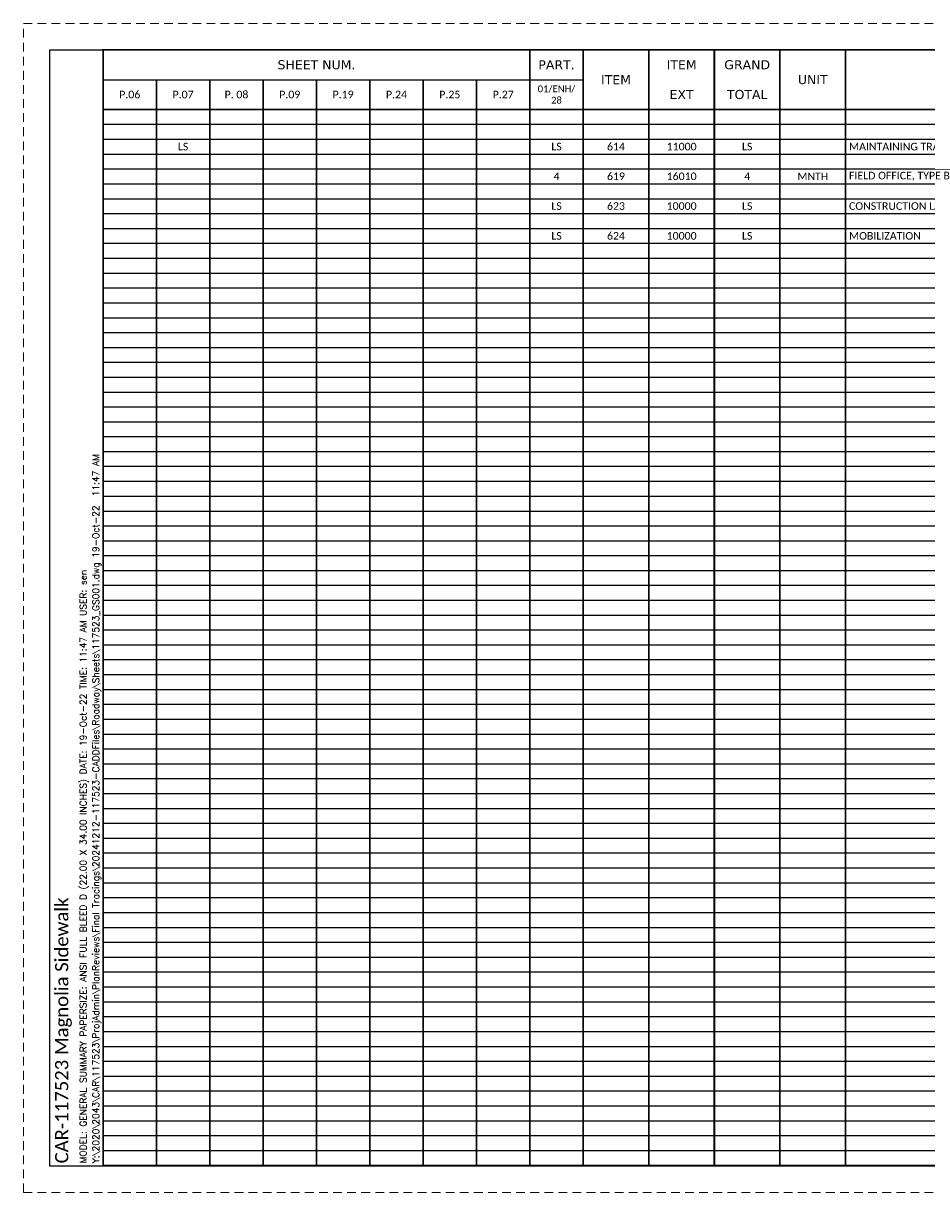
# Paper-space layout 'Layout1' of a CAD drawing. Header units: feet. Extents: x -0.2 to 33.8, y -0.8 to 21.2.
# Tile 1 of 2: x -0.2 to 16.8, y -0.8 to 21.2. Entities that reach past the tile are written whole.
import ezdxf
from ezdxf.enums import TextEntityAlignment as Align

# ---------------------------------------------------------------- set-up
doc = ezdxf.new("R2010")
doc.units = ezdxf.units.FT
doc.header["$MEASUREMENT"] = 0
doc.linetypes.add('OhDOT_USTN3', pattern=[0.22, 0.165, -0.055])
doc.layers.add('SH_Border', color=7, linetype='Continuous')
doc.layers.add('SH_Data', color=7, linetype='Continuous')
doc.layers.add('SH_Cut_Line', color=7, linetype='OhDOT_USTN3', lineweight=0, plot=False)
doc.styles.add('DwgStamp', font='romans.shx')
doc.styles.add('Font 70-Main Title', font='calibri.ttf', dxfattribs={"width": 1.15, "height": 0.25})
doc.styles.add('Straight Sub-Title (0.17) Font 30', font='calibri.ttf', dxfattribs={"height": 0.17})
doc.styles.add('Straight-Normal', font='calibri.ttf', dxfattribs={"height": 0.14})
doc.styles.add('Straight-Sub Title', font='calibri.ttf', dxfattribs={"height": 0.17})

# ---------------------------------------------------------------- blocks, each defined once
blk = doc.blocks.new('BLKWO_NEW')
at = {"layer": 'SH_Border', "linetype": 'Continuous', "flags": 128}
blk.add_lwpolyline([(0.5, 21.5), (33.5, 21.5), (33.5, 0.5), (0.5, 0.5), (0.5, 21.5)], close=True, dxfattribs=at)
blk.add_lwpolyline([(1.5, 0.5), (1.5, 21.5)], dxfattribs=at)
at = {"layer": 'SH_Cut_Line', "color": 7, "linetype": 'OhDOT_USTN3', "flags": 128}
blk.add_lwpolyline([(0, 0), (34, 0), (34, 22), (0, 22), (0, 0)], close=True, dxfattribs=at)
at = {"layer": 'SH_Data', "style": 'Font 70-Main Title', "width": 1.15, "flags": 8}
blk.add_attdef('TITLEAREA2T', text='', height=0.25, rotation=90, dxfattribs=at).set_placement((32.75, 13), align=Align.MIDDLE_CENTER)
at = {"layer": 'SH_Data', "style": 'Straight-Sub Title'}
for tag, p in [('XXX', (32.75, 2)), ('XXX', (32.75, 1.5)), ('XXXXXX', (32.75, 1))]:
    blk.add_attdef(tag, text='', height=0.17, dxfattribs=at).set_placement(p, align=Align.BOTTOM_CENTER)
at = {"layer": 'SH_Data', "style": 'Straight Sub-Title (0.17) Font 30', "flags": 8}
blk.add_attdef('PROJECT', text='', height=0.25, rotation=90, dxfattribs=at).set_placement((0.721, 0.55), align=Align.MIDDLE_LEFT)
at = {"layer": 'SH_Data', "style": 'Straight-Normal'}
for tag, p in [('SHEETNO', (32.375, 0.551)), ('SHEETTOTAL', (33.125, 0.549))]:
    blk.add_attdef(tag, text='', height=0.14, dxfattribs=at).set_placement(p, align=Align.CENTER)
blk = doc.blocks.new('*A861')
at = {"color": 7, "linetype": 'Continuous', "ltscale": 0.083333, "const_width": 0.0208}
for points in [[(19.292, -13.281), (19.292, 0), (0, 0), (0, -13.281)], [(5.083, 0), (5.083, -13.281)], [(5.719, 0), (5.719, -13.281)], [(6.5, 0), (6.5, -13.281)], [(7.281, 0), (7.281, -13.281)], [(8.062, 0), (8.062, -13.281)], [(8.844, 0), (8.844, -13.281)], [(18.656, 0), (18.656, -13.281)], [(0.635, -0.354), (0.635, -13.281)], [(1.271, -0.354), (1.271, -13.281)], [(1.906, -0.354), (1.906, -13.281)], [(2.542, -0.354), (2.542, -13.281)], [(3.177, -0.354), (3.177, -13.281)], [(3.812, -0.354), (3.812, -13.281)], [(4.448, -0.354), (4.448, -13.281)], [(0, -0.708), (19.292, -0.708)]]:
    blk.add_lwpolyline(points, dxfattribs=at)
at = {"color": 7, "linetype": 'Continuous', "ltscale": 0.083333}
for points in [[(0, -0.354), (5.719, -0.354)], [(0, -0.885), (19.292, -0.885)], [(0, -1.062), (19.292, -1.062)], [(0, -1.24), (19.292, -1.24)], [(0, -1.417), (19.292, -1.417)], [(0, -1.594), (19.292, -1.594)], [(0, -1.771), (19.292, -1.771)], [(0, -1.948), (19.292, -1.948)], [(0, -2.125), (19.292, -2.125)], [(0, -2.302), (19.292, -2.302)], [(0, -2.479), (19.292, -2.479)], [(0, -2.656), (19.292, -2.656)], [(0, -2.833), (19.292, -2.833)], [(0, -3.01), (19.292, -3.01)], [(0, -3.188), (19.292, -3.188)], [(0, -3.365), (19.292, -3.365)], [(0, -3.542), (19.292, -3.542)], [(0, -3.719), (19.292, -3.719)], [(0, -3.896), (19.292, -3.896)], [(0, -4.073), (19.292, -4.073)], [(0, -4.25), (19.292, -4.25)], [(0, -4.427), (19.292, -4.427)], [(0, -4.604), (19.292, -4.604)], [(0, -4.781), (19.292, -4.781)], [(0, -4.958), (19.292, -4.958)], [(0, -5.135), (19.292, -5.135)], [(0, -5.312), (19.292, -5.312)], [(0, -5.49), (19.292, -5.49)], [(0, -5.667), (19.292, -5.667)], [(0, -5.844), (19.292, -5.844)], [(0, -6.021), (19.292, -6.021)], [(0, -6.198), (19.292, -6.198)], [(0, -6.375), (19.292, -6.375)], [(0, -6.552), (19.292, -6.552)], [(0, -6.729), (19.292, -6.729)], [(0, -6.906), (19.292, -6.906)], [(0, -7.083), (19.292, -7.083)], [(0, -7.26), (19.292, -7.26)], [(0, -7.438), (19.292, -7.438)], [(0, -7.615), (19.292, -7.615)], [(0, -7.792), (19.292, -7.792)], [(0, -7.969), (19.292, -7.969)], [(0, -8.146), (19.292, -8.146)], [(0, -8.323), (19.292, -8.323)], [(0, -8.5), (19.292, -8.5)], [(0, -8.677), (19.292, -8.677)], [(0, -8.854), (19.292, -8.854)], [(0, -9.031), (19.292, -9.031)], [(0, -9.208), (19.292, -9.208)], [(0, -9.385), (19.292, -9.385)], [(0, -9.562), (19.292, -9.562)], [(0, -9.74), (19.292, -9.74)], [(0, -9.917), (19.292, -9.917)], [(0, -10.094), (19.292, -10.094)], [(0, -10.271), (19.292, -10.271)], [(0, -10.448), (19.292, -10.448)], [(0, -10.625), (19.292, -10.625)], [(0, -10.802), (19.292, -10.802)], [(0, -10.979), (19.292, -10.979)], [(0, -11.156), (19.292, -11.156)], [(0, -11.333), (19.292, -11.333)], [(0, -11.51), (19.292, -11.51)], [(0, -11.688), (19.292, -11.688)], [(0, -11.865), (19.292, -11.865)], [(0, -12.042), (19.292, -12.042)], [(0, -12.219), (19.292, -12.219)], [(0, -12.396), (19.292, -12.396)], [(0, -12.573), (19.292, -12.573)], [(0, -12.75), (19.292, -12.75)], [(0, -12.927), (19.292, -12.927)], [(0, -13.104), (19.292, -13.104)], [(0, -13.281), (19.292, -13.281)]]:
    blk.add_lwpolyline(points, dxfattribs=at)
at = {"color": 7, "attachment_point": 5, "style": 'Font 70-Main Title'}
for s, insert, char_height, width in [('\\fVerdana|b0|i0|c0|p34;SHEET NUM.', (2.542, -0.177), 0.10833, 5), ('\\fVerdana|b0|i0|c0|p34;PART.', (5.401, -0.177), 0.10833, 0.55208), ('\\fVerdana|b0|i0|c0|p34;ITEM', (6.891, -0.177), 0.10833, 0.69792), ('\\fVerdana|b0|i0|c0|p34;GRAND', (7.672, -0.177), 0.10833, 0.69792), ('\\fVerdana|b0|i0|c0|p34;SEE SHEET NO.', (18.974, -0.354), 0.09028, 0.55208), ('\\fCalibri|b0|i0|c0|p34;01/ENH/\\P28', (5.401, -0.531), 0.08125, 0.55208), ('\\fVerdana|b0|i0|c0|p34;ITEM', (6.109, -0.354), 0.10833, 0.69792), ('\\fVerdana|b0|i0|c0|p34;UNIT', (8.453, -0.354), 0.10833, 0.69792), ('\\fVerdana|b0|i0|c0|p34;DESCRIPTION', (13.75, -0.354), 0.10833, 9.72917), ('\\fCalibri|b0|i0|c0|p34;P.06', (0.318, -0.531), 0.09028, 0.55208), ('\\fCalibri|b0|i0|c0|p34;P.07', (0.953, -0.531), 0.09028, 0.55208), ('\\fCalibri|b0|i0|c0|p34;P. 08', (1.589, -0.531), 0.09028, 0.55208), ('\\fCalibri|b0|i0|c0|p34;P.09', (2.224, -0.531), 0.09028, 0.55208), ('\\fCalibri|b0|i0|c0|p34;P.19', (2.859, -0.531), 0.09028, 0.55208), ('\\fCalibri|b0|i0|c0|p34;P.24', (3.495, -0.531), 0.09028, 0.55208), ('\\fCalibri|b0|i0|c0|p34;P.25', (4.13, -0.531), 0.09028, 0.55208), ('\\fCalibri|b0|i0|c0|p34;P.27', (4.766, -0.531), 0.09028, 0.55208), ('\\fVerdana|b0|i0|c0|p34;EXT', (6.891, -0.531), 0.10833, 0.69792), ('\\fVerdana|b0|i0|c0|p34;TOTAL', (7.672, -0.531), 0.10833, 0.69792)]:
    blk.add_mtext(s, dxfattribs=dict(at, insert=insert, char_height=char_height, width=width))
at = {"color": 7, "char_height": 0.09028, "style": 'Font 70-Main Title'}
for s, insert, attachment_point in [('\\fCalibri|b1|i0|c0|p34;INCIDENTALS', (13.75, -0.974), 5), ('\\fCalibri|b0|i0|c0|p34;LS', (0.953, -1.151), 5), ('\\fCalibri|b0|i0|c0|p34;LS', (5.401, -1.151), 5), ('\\fCalibri|b0|i0|c0|p34;614', (6.109, -1.151), 5), ('\\fCalibri|b0|i0|c0|p34;11000', (6.891, -1.151), 5), ('\\fCalibri|b0|i0|c0|p34;LS', (7.672, -1.151), 5), ('\\fCalibri|b0|i0|c0|p34;MAINTAINING TRAFFIC', (8.885, -1.151), 4), ('\\fCalibri|b0|i0|c0|p34;4', (5.401, -1.505), 5), ('\\fCalibri|b0|i0|c0|p34;619', (6.109, -1.505), 5), ('\\fCalibri|b0|i0|c0|p34;16010', (6.891, -1.505), 5), ('\\fCalibri|b0|i0|c0|p34;4', (7.672, -1.505), 5), ('\\fCalibri|b0|i0|c0|p34;MNTH', (8.453, -1.505), 5), ('\\fCalibri|b0|i0|c0|p34;FIELD OFFICE, TYPE B', (8.885, -1.505), 4), ('\\fCalibri|b0|i0|c0|p34;LS', (5.401, -1.859), 5), ('\\fCalibri|b0|i0|c0|p34;623', (6.109, -1.859), 5), ('\\fCalibri|b0|i0|c0|p34;10000', (6.891, -1.859), 5), ('\\fCalibri|b0|i0|c0|p34;LS', (7.672, -1.859), 5), ('\\fCalibri|b0|i0|c0|p34;CONSTRUCTION LAYOUT STAKES AND SURVEYING', (8.885, -1.859), 4), ('\\fCalibri|b0|i0|c0|p34;LS', (5.401, -2.214), 5), ('\\fCalibri|b0|i0|c0|p34;624', (6.109, -2.214), 5), ('\\fCalibri|b0|i0|c0|p34;10000', (6.891, -2.214), 5), ('\\fCalibri|b0|i0|c0|p34;LS', (7.672, -2.214), 5), ('\\fCalibri|b0|i0|c0|p34;MOBILIZATION', (8.885, -2.214), 4), ('\\fCalibri|b0|i0|c0|p34; ', (8.885, -2.568), 4), ('\\fCalibri|b0|i0|c0|p34; ', (8.885, -2.745), 4), ('\\fCalibri|b0|i0|c0|p34; ', (8.885, -2.922), 4), ('\\fCalibri|b0|i0|c0|p34; ', (8.885, -7.172), 4), ('\\fCalibri|b0|i0|c0|p34; ', (8.885, -7.349), 4), ('\\fCalibri|b0|i0|c0|p34; ', (8.885, -7.526), 4), ('\\fCalibri|b0|i0|c0|p34; ', (8.885, -7.703), 4)]:
    blk.add_mtext(s, dxfattribs=dict(at, insert=insert, attachment_point=attachment_point))

psp = doc.layouts.get("Layout1")

# ---------------------------------------------------------------- block references
at = {"xscale": 1.580140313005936, "yscale": 1.580140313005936, "zscale": 1.580140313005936}
psp.add_blockref('*A861', (1.25, 20.75), dxfattribs=at)
at = {"layer": 'SH_Border'}
ref = psp.add_blockref('BLKWO_NEW', (-0.25, -0.75), dxfattribs=at)
ref.add_attrib('PROJECT', 'CAR-117523 Magnolia Sidewalk', dxfattribs={"layer": 'SH_Data', "height": 0.25, "rotation": 90, "style": 'Straight Sub-Title (0.17) Font 30'}).set_placement((0.471, -0.2), align=Align.MIDDLE_LEFT)

# ---------------------------------------------------------------- texts
at = {"layer": 'SH_Data', "linetype": 'Continuous', "style": 'DwgStamp'}
for s, p in [('Y:\\2020\\2043\\CAR\\117523\\ProjAdmin\\PlanReviews\\Final Tracings\\20241212-117523-CADDFiles\\Roadway\\Sheets\\117523_GS001.dwg 19-Oct-22  11:47 AM', (1.175, -0.2)), ('MODEL: GENERAL SUMMARY PAPERSIZE: ANSI FULL BLEED D (22.00 X 34.00 INCHES) DATE: 19-Oct-22 TIME: 11:47 AM USER: sen', (0.938, -0.2))]:
    psp.add_text(s, height=0.125, rotation=90, dxfattribs=at).set_placement(p)

doc.saveas('drawing.dxf')
